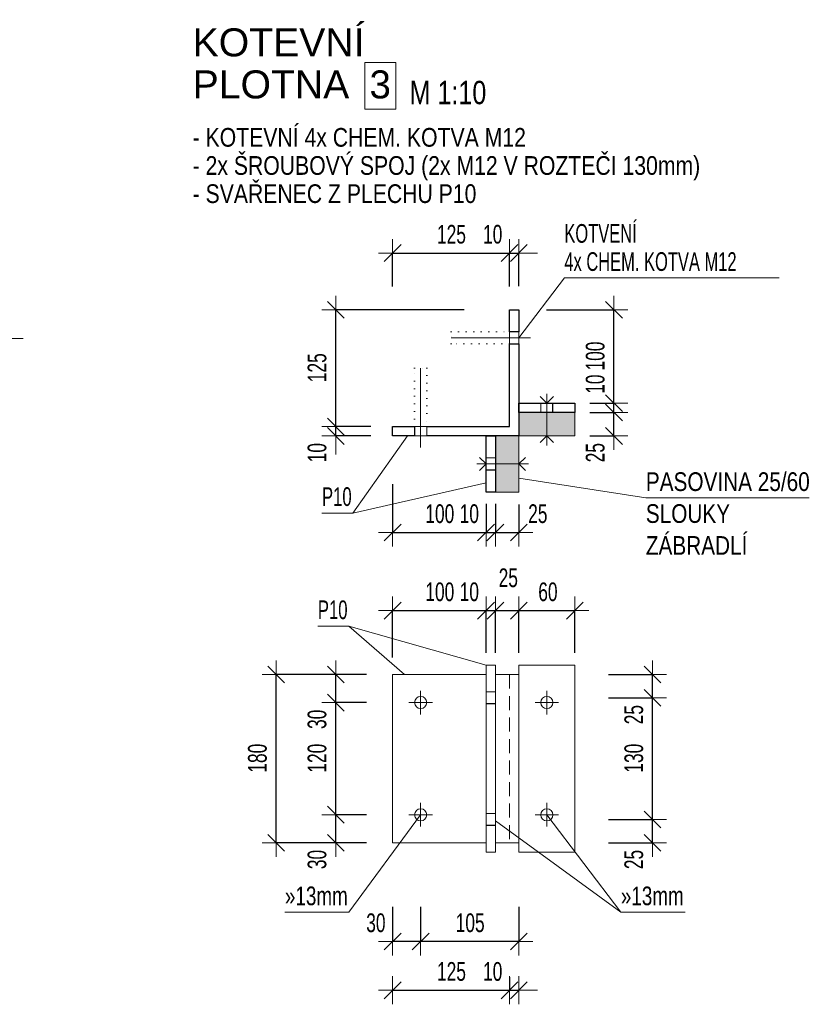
# Model space of a CAD drawing. Header units: millimetres. Extents: x -27650 to 29268, y -105989 to -79612.
# Tile 6 of 9: x 24199 to 25044, y -86965 to -85912. Entities that reach past the tile are written whole.
import ezdxf

# ---------------------------------------------------------------- set-up
doc = ezdxf.new("R2010")
doc.units = ezdxf.units.MM
doc.header["$PDMODE"] = 65
doc.linetypes.add('JIS_02_1.2_1', pattern=[23, 15, -8])
doc.linetypes.add('Teckovana 0.5x_3', pattern=[8, 0, -8])
doc.layers.add('XR$2$(Z3) - KOTVENÍ_1', color=7, linetype='Continuous', lineweight=25)
doc.styles.add('ARIAL', font='ARIAL.TTF')
doc.styles.add('ARIALNARROW', font='ARIALN.TTF')
doc.dimstyles.new('DIMSTYLE_7', dxfattribs={"dimtxt": 20, "dimasz": 30, "dimexe": 0, "dimexo": 0, "dimgap": 10, "dimtad": 2, "dimdec": 0, "dimrnd": 1, "dimzin": 12, "dimdsep": 46, "dimtxsty": 'ARIALNARROW', "dimblk1": 'ALL_ML_STRICH', "dimblk2": 'ALL_ML_STRICH', "dimsah": 1, "dimcen": 0, "dimclrd": 6, "dimclre": 6, "dimclrt": 6, "dimadec": 0, "dimazin": 0, "dimtfac": 1, "dimtdec": 0, "dimtix": 1, "dimtmove": 2, "dimatfit": 3, "dimfxl": 0, "dimtzin": 0, "dimlwd": 0, "dimlwe": 13, "dimarcsym": 0})
doc.dimstyles.new('DIMSTYLE_9', dxfattribs={"dimtxt": 20, "dimasz": 30, "dimexe": 0, "dimexo": 0, "dimgap": 10, "dimtad": 2, "dimdec": 0, "dimrnd": 1, "dimzin": 12, "dimdsep": 46, "dimtxsty": 'ARIALNARROW', "dimblk1": 'ALL_ML_STRICH', "dimblk2": 'ALL_ML_STRICH', "dimsah": 1, "dimcen": 0, "dimclrd": 6, "dimclre": 6, "dimclrt": 6, "dimadec": 0, "dimazin": 0, "dimtfac": 1, "dimtdec": 0, "dimtix": 1, "dimtmove": 2, "dimatfit": 3, "dimfxl": 0, "dimtvp": 1.2, "dimtzin": 0, "dimlwd": 0, "dimlwe": 13, "dimarcsym": 0})

# ---------------------------------------------------------------- blocks, each defined once
blk = doc.blocks.new('KOMPLEXNÍ OBJEKT_10')
at = {"layer": 'XR$2$(Z3) - KOTVENÍ_1', "linetype": 'Teckovana 0.5x_3', "lineweight": 13}
blk.add_hatch(color=171, dxfattribs=at).paths.add_polyline_path([(24732.8, -86357.3), (24707.8, -86357.3), (24707.8, -86417.3), (24732.8, -86417.3)])
at = {"layer": 'XR$2$(Z3) - KOTVENÍ_1', "color": 5, "linetype": 'Continuous', "lineweight": 13}
for p, q in [((24707.8, -86357.3), (24707.8, -86417.3)), ((24732.8, -86357.3), (24707.8, -86357.3)), ((24732.8, -86417.3), (24732.8, -86357.3)), ((24707.8, -86417.3), (24732.8, -86417.3))]:
    blk.add_line(p, q, dxfattribs=at)
blk = doc.blocks.new('KOMPLEXNÍ OBJEKT_11')
at = {"layer": 'XR$2$(Z3) - KOTVENÍ_1', "linetype": 'Teckovana 0.5x_3', "lineweight": 13}
blk.add_hatch(color=171, dxfattribs=at).paths.add_polyline_path([(24732.8, -86357.3), (24732.8, -86332.3), (24792.8, -86332.3), (24792.8, -86357.3)], flags=16)
at = {"layer": 'XR$2$(Z3) - KOTVENÍ_1', "color": 5, "linetype": 'Continuous', "lineweight": 13}
for p, q in [((24732.8, -86332.3), (24792.8, -86332.3)), ((24732.8, -86357.3), (24732.8, -86332.3)), ((24792.8, -86332.3), (24792.8, -86357.3)), ((24792.8, -86357.3), (24732.8, -86357.3))]:
    blk.add_line(p, q, dxfattribs=at)
blk = doc.blocks.new('ALL_ML_STRICH')
at = {"color": 0, "linetype": 'ByBlock', "lineweight": -2}
for p, q in [((0, -0.5), (0, 0.5)), ((-1, 0), (0.5, 0)), ((-0.3, -0.3), (0.3, 0.3))]:
    blk.add_line(p, q, dxfattribs=at)
blk = doc.blocks.new('*D105')
at = {"layer": 'DEFPOINTS', "color": 6, "linetype": 'Continuous', "lineweight": 13}
for p in [(24597.8, -86612.6), (24473.2, -86792.6), (24597.8, -86792.6)]:
    blk.add_point(p, dxfattribs=at)
at = {"layer": 'XR$2$(Z3) - KOTVENÍ_1', "color": 6, "linetype": 'Continuous', "lineweight": -2}
for p, q in [((24569.7, -86612.6), (24473.2, -86612.6)), ((24473.2, -86792.6), (24473.2, -86612.6)), ((24569.7, -86792.6), (24473.2, -86792.6))]:
    blk.add_line(p, q, dxfattribs=at)
at = {"layer": 'XR$2$(Z3) - KOTVENÍ_1', "color": 6, "linetype": 'Continuous', "lineweight": 13, "xscale": 30, "yscale": 30, "zscale": 30}
for p, rotation in [((24473.2, -86612.6), 90), ((24473.2, -86792.6), 270)]:
    blk.add_blockref('ALL_ML_STRICH', p, dxfattribs=dict(at, rotation=rotation))
at = {"layer": 'XR$2$(Z3) - KOTVENÍ_1', "color": 6, "linetype": 'Continuous', "lineweight": 13, "insert": (24453.2, -86702.1), "char_height": 20, "width": 48.686, "attachment_point": 5, "rotation": 90, "style": 'ARIALNARROW'}
blk.add_mtext('\\W0.81;\\A1;{180}', dxfattribs=at)
blk = doc.blocks.new('*D106')
at = {"layer": 'DEFPOINTS', "color": 6, "linetype": 'Continuous', "lineweight": 13}
for p in [(24627.8, -86762.6), (24732.8, -86792.6), (24732.8, -86898.3)]:
    blk.add_point(p, dxfattribs=at)
at = {"layer": 'XR$2$(Z3) - KOTVENÍ_1', "color": 6, "linetype": 'Continuous', "lineweight": -2}
for p, q in [((24627.8, -86861.2), (24627.8, -86898.3)), ((24732.8, -86861.2), (24732.8, -86898.3)), ((24732.8, -86898.3), (24627.8, -86898.3))]:
    blk.add_line(p, q, dxfattribs=at)
at = {"layer": 'XR$2$(Z3) - KOTVENÍ_1', "color": 6, "linetype": 'Continuous', "lineweight": 13, "xscale": 30, "yscale": 30, "zscale": 30}
for p, rotation in [((24627.8, -86898.3), 180), ((24732.8, -86898.3), 360)]:
    blk.add_blockref('ALL_ML_STRICH', p, dxfattribs=dict(at, rotation=rotation))
at = {"layer": 'XR$2$(Z3) - KOTVENÍ_1', "color": 6, "linetype": 'Continuous', "lineweight": 13, "insert": (24680.8, -86878.3), "char_height": 20, "width": 48.686, "attachment_point": 5, "style": 'ARIALNARROW'}
blk.add_mtext('\\W0.81;\\A1;{105}', dxfattribs=at)
blk = doc.blocks.new('*D107')
at = {"layer": 'DEFPOINTS', "color": 6, "linetype": 'Continuous', "lineweight": 13}
for p in [(24627.8, -86762.6), (24597.8, -86792.6), (24627.8, -86898.3)]:
    blk.add_point(p, dxfattribs=at)
at = {"layer": 'XR$2$(Z3) - KOTVENÍ_1', "color": 6, "linetype": 'Continuous', "lineweight": -2}
for p, q in [((24597.8, -86861.2), (24597.8, -86898.3)), ((24627.8, -86861.2), (24627.8, -86898.3)), ((24627.8, -86898.3), (24597.8, -86898.3))]:
    blk.add_line(p, q, dxfattribs=at)
at = {"layer": 'XR$2$(Z3) - KOTVENÍ_1', "color": 6, "linetype": 'Continuous', "lineweight": 13, "xscale": 30, "yscale": 30, "zscale": 30}
for p, rotation in [((24597.8, -86898.3), 180), ((24627.8, -86898.3), 360)]:
    blk.add_blockref('ALL_ML_STRICH', p, dxfattribs=dict(at, rotation=rotation))
at = {"layer": 'XR$2$(Z3) - KOTVENÍ_1', "color": 6, "linetype": 'Continuous', "lineweight": 13, "insert": (24579.9, -86878.3), "char_height": 20, "width": 32.457, "attachment_point": 5, "style": 'ARIALNARROW'}
blk.add_mtext('\\W0.81;\\A1;{30}', dxfattribs=at)
blk = doc.blocks.new('*D108')
at = {"layer": 'DEFPOINTS', "color": 6, "linetype": 'Continuous', "lineweight": 13}
for p in [(24627.8, -86762.6), (24537, -86792.6), (24597.8, -86792.6)]:
    blk.add_point(p, dxfattribs=at)
at = {"layer": 'XR$2$(Z3) - KOTVENÍ_1', "color": 6, "linetype": 'Continuous', "lineweight": -2}
for p, q in [((24569.7, -86762.6), (24537, -86762.6)), ((24537, -86792.6), (24537, -86762.6)), ((24569.7, -86792.6), (24537, -86792.6))]:
    blk.add_line(p, q, dxfattribs=at)
at = {"layer": 'XR$2$(Z3) - KOTVENÍ_1', "color": 6, "linetype": 'Continuous', "lineweight": 13, "xscale": 30, "yscale": 30, "zscale": 30}
for p, rotation in [((24537, -86762.6), 90), ((24537, -86792.6), 270)]:
    blk.add_blockref('ALL_ML_STRICH', p, dxfattribs=dict(at, rotation=rotation))
at = {"layer": 'XR$2$(Z3) - KOTVENÍ_1', "color": 6, "linetype": 'Continuous', "lineweight": 13, "insert": (24517, -86810.5), "char_height": 20, "width": 32.457, "attachment_point": 5, "rotation": 90, "style": 'ARIALNARROW'}
blk.add_mtext('\\W0.81;\\A1;{30}', dxfattribs=at)
blk = doc.blocks.new('*D109')
at = {"layer": 'DEFPOINTS', "color": 6, "linetype": 'Continuous', "lineweight": 13}
for p in [(24627.8, -86642.6), (24537, -86762.6), (24627.8, -86762.6)]:
    blk.add_point(p, dxfattribs=at)
at = {"layer": 'XR$2$(Z3) - KOTVENÍ_1', "color": 6, "linetype": 'Continuous', "lineweight": -2}
for p, q in [((24569.7, -86642.6), (24537, -86642.6)), ((24537, -86762.6), (24537, -86642.6)), ((24569.7, -86762.6), (24537, -86762.6))]:
    blk.add_line(p, q, dxfattribs=at)
at = {"layer": 'XR$2$(Z3) - KOTVENÍ_1', "color": 6, "linetype": 'Continuous', "lineweight": 13, "xscale": 30, "yscale": 30, "zscale": 30}
for p, rotation in [((24537, -86642.6), 90), ((24537, -86762.6), 270)]:
    blk.add_blockref('ALL_ML_STRICH', p, dxfattribs=dict(at, rotation=rotation))
at = {"layer": 'XR$2$(Z3) - KOTVENÍ_1', "color": 6, "linetype": 'Continuous', "lineweight": 13, "insert": (24517, -86702.1), "char_height": 20, "width": 48.686, "attachment_point": 5, "rotation": 90, "style": 'ARIALNARROW'}
blk.add_mtext('\\W0.81;\\A1;{120}', dxfattribs=at)
blk = doc.blocks.new('*D110')
at = {"layer": 'DEFPOINTS', "color": 6, "linetype": 'Continuous', "lineweight": 13}
for p in [(24597.8, -86612.6), (24537, -86642.6), (24627.8, -86642.6)]:
    blk.add_point(p, dxfattribs=at)
at = {"layer": 'XR$2$(Z3) - KOTVENÍ_1', "color": 6, "linetype": 'Continuous', "lineweight": -2}
for p, q in [((24569.7, -86612.6), (24537, -86612.6)), ((24537, -86642.6), (24537, -86612.6)), ((24569.7, -86642.6), (24537, -86642.6))]:
    blk.add_line(p, q, dxfattribs=at)
at = {"layer": 'XR$2$(Z3) - KOTVENÍ_1', "color": 6, "linetype": 'Continuous', "lineweight": 13, "xscale": 30, "yscale": 30, "zscale": 30}
for p, rotation in [((24537, -86612.6), 90), ((24537, -86642.6), 270)]:
    blk.add_blockref('ALL_ML_STRICH', p, dxfattribs=dict(at, rotation=rotation))
at = {"layer": 'XR$2$(Z3) - KOTVENÍ_1', "color": 6, "linetype": 'Continuous', "lineweight": 13, "insert": (24517, -86660.5), "char_height": 20, "width": 32.457, "attachment_point": 5, "rotation": 90, "style": 'ARIALNARROW'}
blk.add_mtext('\\W0.81;\\A1;{30}', dxfattribs=at)
blk = doc.blocks.new('*D111')
at = {"layer": 'DEFPOINTS', "color": 6, "linetype": 'Continuous', "lineweight": 13}
for p in [(24702.8, -86767.6), (24732.8, -86792.6), (24876, -86792.6)]:
    blk.add_point(p, dxfattribs=at)
at = {"layer": 'XR$2$(Z3) - KOTVENÍ_1', "color": 6, "linetype": 'Continuous', "lineweight": -2}
for p, q in [((24829, -86767.6), (24876, -86767.6)), ((24876, -86792.6), (24876, -86767.6)), ((24829, -86792.6), (24876, -86792.6))]:
    blk.add_line(p, q, dxfattribs=at)
at = {"layer": 'XR$2$(Z3) - KOTVENÍ_1', "color": 6, "linetype": 'Continuous', "lineweight": 13, "xscale": 30, "yscale": 30, "zscale": 30}
for p, rotation in [((24876, -86767.6), 90), ((24876, -86792.6), 270)]:
    blk.add_blockref('ALL_ML_STRICH', p, dxfattribs=dict(at, rotation=rotation))
at = {"layer": 'XR$2$(Z3) - KOTVENÍ_1', "color": 6, "linetype": 'Continuous', "lineweight": 13, "insert": (24856, -86810.5), "char_height": 20, "width": 32.457, "attachment_point": 5, "rotation": 90, "style": 'ARIALNARROW'}
blk.add_mtext('\\W0.81;\\A1;{25}', dxfattribs=at)
blk = doc.blocks.new('*D112')
at = {"layer": 'DEFPOINTS', "color": 6, "linetype": 'Continuous', "lineweight": 13}
for p in [(24702.8, -86637.6), (24702.8, -86767.6), (24876, -86767.6)]:
    blk.add_point(p, dxfattribs=at)
at = {"layer": 'XR$2$(Z3) - KOTVENÍ_1', "color": 6, "linetype": 'Continuous', "lineweight": -2}
for p, q in [((24829, -86637.6), (24876, -86637.6)), ((24876, -86767.6), (24876, -86637.6)), ((24829, -86767.6), (24876, -86767.6))]:
    blk.add_line(p, q, dxfattribs=at)
at = {"layer": 'XR$2$(Z3) - KOTVENÍ_1', "color": 6, "linetype": 'Continuous', "lineweight": 13, "xscale": 30, "yscale": 30, "zscale": 30}
for p, rotation in [((24876, -86637.6), 90), ((24876, -86767.6), 270)]:
    blk.add_blockref('ALL_ML_STRICH', p, dxfattribs=dict(at, rotation=rotation))
at = {"layer": 'XR$2$(Z3) - KOTVENÍ_1', "color": 6, "linetype": 'Continuous', "lineweight": 13, "insert": (24856, -86702.1), "char_height": 20, "width": 48.686, "attachment_point": 5, "rotation": 90, "style": 'ARIALNARROW'}
blk.add_mtext('\\W0.81;\\A1;{130}', dxfattribs=at)
blk = doc.blocks.new('*D113')
at = {"layer": 'DEFPOINTS', "color": 6, "linetype": 'Continuous', "lineweight": 13}
for p in [(24732.8, -86612.6), (24702.8, -86637.6), (24876, -86637.6)]:
    blk.add_point(p, dxfattribs=at)
at = {"layer": 'XR$2$(Z3) - KOTVENÍ_1', "color": 6, "linetype": 'Continuous', "lineweight": -2}
for p, q in [((24829, -86612.6), (24876, -86612.6)), ((24876, -86637.6), (24876, -86612.6)), ((24829, -86637.6), (24876, -86637.6))]:
    blk.add_line(p, q, dxfattribs=at)
at = {"layer": 'XR$2$(Z3) - KOTVENÍ_1', "color": 6, "linetype": 'Continuous', "lineweight": 13, "xscale": 30, "yscale": 30, "zscale": 30}
for p, rotation in [((24876, -86612.6), 90), ((24876, -86637.6), 270)]:
    blk.add_blockref('ALL_ML_STRICH', p, dxfattribs=dict(at, rotation=rotation))
at = {"layer": 'XR$2$(Z3) - KOTVENÍ_1', "color": 6, "linetype": 'Continuous', "lineweight": 13, "insert": (24856, -86655.5), "char_height": 20, "width": 32.457, "attachment_point": 5, "rotation": 90, "style": 'ARIALNARROW'}
blk.add_mtext('\\W0.81;\\A1;{25}', dxfattribs=at)
blk = doc.blocks.new('*D114')
at = {"layer": 'DEFPOINTS', "color": 6, "linetype": 'Continuous', "lineweight": 13}
for p in [(24597.8, -86544.2), (24597.8, -86612.6), (24697.8, -86732.6)]:
    blk.add_point(p, dxfattribs=at)
at = {"layer": 'XR$2$(Z3) - KOTVENÍ_1', "color": 6, "linetype": 'Continuous', "lineweight": -2}
for p, q in [((24597.8, -86594.2), (24597.8, -86544.2)), ((24597.8, -86544.2), (24697.8, -86544.2)), ((24697.8, -86589.5), (24697.8, -86544.2))]:
    blk.add_line(p, q, dxfattribs=at)
at = {"layer": 'XR$2$(Z3) - KOTVENÍ_1', "color": 6, "linetype": 'Continuous', "lineweight": 13, "xscale": 30, "yscale": 30, "zscale": 30, "rotation": 180}
blk.add_blockref('ALL_ML_STRICH', (24597.8, -86544.2), dxfattribs=at)
at = {"layer": 'XR$2$(Z3) - KOTVENÍ_1', "color": 6, "linetype": 'Continuous', "lineweight": 13, "xscale": 30, "yscale": 30, "zscale": 30}
blk.add_blockref('ALL_ML_STRICH', (24697.8, -86544.2), dxfattribs=at)
at = {"layer": 'XR$2$(Z3) - KOTVENÍ_1', "color": 6, "linetype": 'Continuous', "lineweight": 13, "insert": (24648.3, -86524.2), "char_height": 20, "width": 48.686, "attachment_point": 5, "style": 'ARIALNARROW'}
blk.add_mtext('\\W0.81;\\A1;{100}', dxfattribs=at)
blk = doc.blocks.new('*D115')
at = {"layer": 'DEFPOINTS', "color": 6, "linetype": 'Continuous', "lineweight": 13}
for p in [(24697.8, -86544.2), (24697.8, -86732.6), (24707.9, -86732.6)]:
    blk.add_point(p, dxfattribs=at)
at = {"layer": 'XR$2$(Z3) - KOTVENÍ_1', "color": 6, "linetype": 'Continuous', "lineweight": -2}
for p, q in [((24697.8, -86589.5), (24697.8, -86544.2)), ((24697.8, -86544.2), (24707.9, -86544.2)), ((24707.9, -86589.5), (24707.9, -86544.2))]:
    blk.add_line(p, q, dxfattribs=at)
at = {"layer": 'XR$2$(Z3) - KOTVENÍ_1', "color": 6, "linetype": 'Continuous', "lineweight": 13, "xscale": 30, "yscale": 30, "zscale": 30}
blk.add_blockref('ALL_ML_STRICH', (24707.9, -86544.2), dxfattribs=at)
at = {"layer": 'XR$2$(Z3) - KOTVENÍ_1', "color": 6, "linetype": 'Continuous', "lineweight": 13, "xscale": 30, "yscale": 30, "zscale": 30, "rotation": 180}
blk.add_blockref('ALL_ML_STRICH', (24697.8, -86544.2), dxfattribs=at)
at = {"layer": 'XR$2$(Z3) - KOTVENÍ_1', "color": 6, "linetype": 'Continuous', "lineweight": 13, "insert": (24679.9, -86524.2), "char_height": 20, "width": 32.457, "attachment_point": 5, "style": 'ARIALNARROW'}
blk.add_mtext('\\W0.81;\\A1;{10}', dxfattribs=at)
blk = doc.blocks.new('*D116')
at = {"layer": 'DEFPOINTS', "color": 6, "linetype": 'Continuous', "lineweight": 13}
for p in [(24707.9, -86544.2), (24732.8, -86612.6), (24707.9, -86732.6)]:
    blk.add_point(p, dxfattribs=at)
at = {"layer": 'XR$2$(Z3) - KOTVENÍ_1', "color": 6, "linetype": 'Continuous', "lineweight": -2}
for p, q in [((24707.9, -86589.5), (24707.9, -86544.2)), ((24707.9, -86544.2), (24732.8, -86544.2)), ((24732.8, -86589.5), (24732.8, -86544.2))]:
    blk.add_line(p, q, dxfattribs=at)
at = {"layer": 'XR$2$(Z3) - KOTVENÍ_1', "color": 6, "linetype": 'Continuous', "lineweight": 13, "xscale": 30, "yscale": 30, "zscale": 30, "rotation": 180}
blk.add_blockref('ALL_ML_STRICH', (24707.9, -86544.2), dxfattribs=at)
at = {"layer": 'XR$2$(Z3) - KOTVENÍ_1', "color": 6, "linetype": 'Continuous', "lineweight": 13, "xscale": 30, "yscale": 30, "zscale": 30}
blk.add_blockref('ALL_ML_STRICH', (24732.8, -86544.2), dxfattribs=at)
at = {"layer": 'XR$2$(Z3) - KOTVENÍ_1', "color": 6, "linetype": 'Continuous', "lineweight": 13, "insert": (24721.6, -86509.2), "char_height": 20, "width": 32.457, "attachment_point": 5, "style": 'ARIALNARROW'}
blk.add_mtext('\\W0.81;\\A1;{25}', dxfattribs=at)
blk = doc.blocks.new('*D117')
at = {"layer": 'DEFPOINTS', "color": 6, "linetype": 'Continuous', "lineweight": 13}
for p in [(24732.8, -86544.2), (24792.8, -86602.6), (24732.8, -86612.6)]:
    blk.add_point(p, dxfattribs=at)
at = {"layer": 'XR$2$(Z3) - KOTVENÍ_1', "color": 6, "linetype": 'Continuous', "lineweight": -2}
for p, q in [((24732.8, -86589.5), (24732.8, -86544.2)), ((24732.8, -86544.2), (24792.8, -86544.2)), ((24792.8, -86589.5), (24792.8, -86544.2))]:
    blk.add_line(p, q, dxfattribs=at)
at = {"layer": 'XR$2$(Z3) - KOTVENÍ_1', "color": 6, "linetype": 'Continuous', "lineweight": 13, "xscale": 30, "yscale": 30, "zscale": 30, "rotation": 180}
blk.add_blockref('ALL_ML_STRICH', (24732.8, -86544.2), dxfattribs=at)
at = {"layer": 'XR$2$(Z3) - KOTVENÍ_1', "color": 6, "linetype": 'Continuous', "lineweight": 13, "xscale": 30, "yscale": 30, "zscale": 30}
blk.add_blockref('ALL_ML_STRICH', (24792.8, -86544.2), dxfattribs=at)
at = {"layer": 'XR$2$(Z3) - KOTVENÍ_1', "color": 6, "linetype": 'Continuous', "lineweight": 13, "insert": (24764, -86524.2), "char_height": 20, "width": 32.457, "attachment_point": 5, "style": 'ARIALNARROW'}
blk.add_mtext('\\W0.81;\\A1;{60}', dxfattribs=at)
blk = doc.blocks.new('*D118')
at = {"layer": 'DEFPOINTS', "color": 6, "linetype": 'Continuous', "lineweight": 13}
for p in [(24597.8, -86792.6), (24722.8, -86792.6), (24597.8, -86950.4)]:
    blk.add_point(p, dxfattribs=at)
at = {"layer": 'XR$2$(Z3) - KOTVENÍ_1', "color": 6, "linetype": 'Continuous', "lineweight": -2}
for p, q in [((24722.8, -86936.4), (24722.8, -86950.4)), ((24597.8, -86950.4), (24597.8, -86950.4)), ((24597.8, -86950.4), (24722.8, -86950.4))]:
    blk.add_line(p, q, dxfattribs=at)
at = {"layer": 'XR$2$(Z3) - KOTVENÍ_1', "color": 6, "linetype": 'Continuous', "lineweight": 13, "xscale": 30, "yscale": 30, "zscale": 30, "rotation": 180}
blk.add_blockref('ALL_ML_STRICH', (24597.8, -86950.4), dxfattribs=at)
at = {"layer": 'XR$2$(Z3) - KOTVENÍ_1', "color": 6, "linetype": 'Continuous', "lineweight": 13, "xscale": 30, "yscale": 30, "zscale": 30}
blk.add_blockref('ALL_ML_STRICH', (24722.8, -86950.4), dxfattribs=at)
at = {"layer": 'XR$2$(Z3) - KOTVENÍ_1', "color": 6, "linetype": 'Continuous', "lineweight": 13, "insert": (24660.8, -86930.4), "char_height": 20, "width": 48.686, "attachment_point": 5, "style": 'ARIALNARROW'}
blk.add_mtext('\\W0.81;\\A1;{125}', dxfattribs=at)
blk = doc.blocks.new('*D119')
at = {"layer": 'DEFPOINTS', "color": 6, "linetype": 'Continuous', "lineweight": 13}
for p in [(24722.8, -86792.6), (24732.8, -86792.6), (24722.8, -86950.4)]:
    blk.add_point(p, dxfattribs=at)
at = {"layer": 'XR$2$(Z3) - KOTVENÍ_1', "color": 6, "linetype": 'Continuous', "lineweight": -2}
for p, q in [((24722.8, -86936.4), (24722.8, -86950.4)), ((24722.8, -86950.4), (24732.8, -86950.4)), ((24732.8, -86950.4), (24732.8, -86950.4))]:
    blk.add_line(p, q, dxfattribs=at)
at = {"layer": 'XR$2$(Z3) - KOTVENÍ_1', "color": 6, "linetype": 'Continuous', "lineweight": 13, "xscale": 30, "yscale": 30, "zscale": 30}
blk.add_blockref('ALL_ML_STRICH', (24732.8, -86950.4), dxfattribs=at)
at = {"layer": 'XR$2$(Z3) - KOTVENÍ_1', "color": 6, "linetype": 'Continuous', "lineweight": 13, "xscale": 30, "yscale": 30, "zscale": 30, "rotation": 180}
blk.add_blockref('ALL_ML_STRICH', (24722.8, -86950.4), dxfattribs=at)
at = {"layer": 'XR$2$(Z3) - KOTVENÍ_1', "color": 6, "linetype": 'Continuous', "lineweight": 13, "insert": (24704.9, -86930.4), "char_height": 20, "width": 32.457, "attachment_point": 5, "style": 'ARIALNARROW'}
blk.add_mtext('\\W0.81;\\A1;{10}', dxfattribs=at)
blk = doc.blocks.new('*D120')
at = {"layer": 'DEFPOINTS', "color": 6, "linetype": 'Continuous', "lineweight": 13}
for p in [(24597.8, -86347.3), (24537, -86357.3), (24597.8, -86357.3)]:
    blk.add_point(p, dxfattribs=at)
at = {"layer": 'XR$2$(Z3) - KOTVENÍ_1', "color": 6, "linetype": 'Continuous', "lineweight": -2}
for p, q in [((24574.6, -86347.3), (24537, -86347.3)), ((24537, -86357.3), (24537, -86347.3)), ((24574.6, -86357.3), (24537, -86357.3))]:
    blk.add_line(p, q, dxfattribs=at)
at = {"layer": 'XR$2$(Z3) - KOTVENÍ_1', "color": 6, "linetype": 'Continuous', "lineweight": 13, "xscale": 30, "yscale": 30, "zscale": 30}
for p, rotation in [((24537, -86357.3), 270), ((24537, -86347.3), 90)]:
    blk.add_blockref('ALL_ML_STRICH', p, dxfattribs=dict(at, rotation=rotation))
at = {"layer": 'XR$2$(Z3) - KOTVENÍ_1', "color": 6, "linetype": 'Continuous', "lineweight": 13, "insert": (24517, -86375.2), "char_height": 20, "width": 32.457, "attachment_point": 5, "rotation": 90, "style": 'ARIALNARROW'}
blk.add_mtext('\\W0.81;\\A1;{10}', dxfattribs=at)
blk = doc.blocks.new('*D121')
at = {"layer": 'DEFPOINTS', "color": 6, "linetype": 'Continuous', "lineweight": 13}
for p in [(24722.8, -86222.3), (24537, -86347.3), (24597.8, -86347.3)]:
    blk.add_point(p, dxfattribs=at)
at = {"layer": 'XR$2$(Z3) - KOTVENÍ_1', "color": 6, "linetype": 'Continuous', "lineweight": -2}
for p, q in [((24674.5, -86222.3), (24537, -86222.3)), ((24537, -86347.3), (24537, -86222.3)), ((24574.6, -86347.3), (24537, -86347.3))]:
    blk.add_line(p, q, dxfattribs=at)
at = {"layer": 'XR$2$(Z3) - KOTVENÍ_1', "color": 6, "linetype": 'Continuous', "lineweight": 13, "xscale": 30, "yscale": 30, "zscale": 30}
for p, rotation in [((24537, -86222.3), 90), ((24537, -86347.3), 270)]:
    blk.add_blockref('ALL_ML_STRICH', p, dxfattribs=dict(at, rotation=rotation))
at = {"layer": 'XR$2$(Z3) - KOTVENÍ_1', "color": 6, "linetype": 'Continuous', "lineweight": 13, "insert": (24517, -86284.3), "char_height": 20, "width": 48.686, "attachment_point": 5, "rotation": 90, "style": 'ARIALNARROW'}
blk.add_mtext('\\W0.81;\\A1;{125}', dxfattribs=at)
blk = doc.blocks.new('*D122')
at = {"layer": 'DEFPOINTS', "color": 6, "linetype": 'Continuous', "lineweight": 13}
for p in [(24597.8, -86161.6), (24597.8, -86357.3), (24722.8, -86367.3)]:
    blk.add_point(p, dxfattribs=at)
at = {"layer": 'XR$2$(Z3) - KOTVENÍ_1', "color": 6, "linetype": 'Continuous', "lineweight": -2}
for p, q in [((24597.8, -86197.3), (24597.8, -86161.6)), ((24597.8, -86161.6), (24722.8, -86161.6)), ((24722.8, -86197.3), (24722.8, -86161.6))]:
    blk.add_line(p, q, dxfattribs=at)
at = {"layer": 'XR$2$(Z3) - KOTVENÍ_1', "color": 6, "linetype": 'Continuous', "lineweight": 13, "xscale": 30, "yscale": 30, "zscale": 30, "rotation": 180}
blk.add_blockref('ALL_ML_STRICH', (24597.8, -86161.6), dxfattribs=at)
at = {"layer": 'XR$2$(Z3) - KOTVENÍ_1', "color": 6, "linetype": 'Continuous', "lineweight": 13, "xscale": 30, "yscale": 30, "zscale": 30}
blk.add_blockref('ALL_ML_STRICH', (24722.8, -86161.6), dxfattribs=at)
at = {"layer": 'XR$2$(Z3) - KOTVENÍ_1', "color": 6, "linetype": 'Continuous', "lineweight": 13, "insert": (24660.8, -86141.6), "char_height": 20, "width": 48.686, "attachment_point": 5, "style": 'ARIALNARROW'}
blk.add_mtext('\\W0.81;\\A1;{125}', dxfattribs=at)
blk = doc.blocks.new('*D123')
at = {"layer": 'DEFPOINTS', "color": 6, "linetype": 'Continuous', "lineweight": 13}
for p in [(24722.8, -86161.6), (24732.8, -86357.3), (24722.8, -86367.3)]:
    blk.add_point(p, dxfattribs=at)
at = {"layer": 'XR$2$(Z3) - KOTVENÍ_1', "color": 6, "linetype": 'Continuous', "lineweight": -2}
for p, q in [((24722.8, -86197.3), (24722.8, -86161.6)), ((24722.8, -86161.6), (24732.8, -86161.6)), ((24732.8, -86196.9), (24732.8, -86161.6))]:
    blk.add_line(p, q, dxfattribs=at)
at = {"layer": 'XR$2$(Z3) - KOTVENÍ_1', "color": 6, "linetype": 'Continuous', "lineweight": 13, "xscale": 30, "yscale": 30, "zscale": 30}
blk.add_blockref('ALL_ML_STRICH', (24732.8, -86161.6), dxfattribs=at)
at = {"layer": 'XR$2$(Z3) - KOTVENÍ_1', "color": 6, "linetype": 'Continuous', "lineweight": 13, "xscale": 30, "yscale": 30, "zscale": 30, "rotation": 180}
blk.add_blockref('ALL_ML_STRICH', (24722.8, -86161.6), dxfattribs=at)
at = {"layer": 'XR$2$(Z3) - KOTVENÍ_1', "color": 6, "linetype": 'Continuous', "lineweight": 13, "insert": (24704.9, -86141.6), "char_height": 20, "width": 32.457, "attachment_point": 5, "style": 'ARIALNARROW'}
blk.add_mtext('\\W0.81;\\A1;{10}', dxfattribs=at)
blk = doc.blocks.new('*D124')
at = {"layer": 'DEFPOINTS', "color": 6, "linetype": 'Continuous', "lineweight": 13}
for p in [(24597.8, -86357.3), (24697.8, -86357.3), (24597.8, -86460.6)]:
    blk.add_point(p, dxfattribs=at)
at = {"layer": 'XR$2$(Z3) - KOTVENÍ_1', "color": 6, "linetype": 'Continuous', "lineweight": -2}
for p, q in [((24597.8, -86408.9), (24597.8, -86460.6)), ((24697.8, -86429.8), (24697.8, -86460.6)), ((24597.8, -86460.6), (24697.8, -86460.6))]:
    blk.add_line(p, q, dxfattribs=at)
at = {"layer": 'XR$2$(Z3) - KOTVENÍ_1', "color": 6, "linetype": 'Continuous', "lineweight": 13, "xscale": 30, "yscale": 30, "zscale": 30, "rotation": 180}
blk.add_blockref('ALL_ML_STRICH', (24597.8, -86460.6), dxfattribs=at)
at = {"layer": 'XR$2$(Z3) - KOTVENÍ_1', "color": 6, "linetype": 'Continuous', "lineweight": 13, "xscale": 30, "yscale": 30, "zscale": 30}
blk.add_blockref('ALL_ML_STRICH', (24697.8, -86460.6), dxfattribs=at)
at = {"layer": 'XR$2$(Z3) - KOTVENÍ_1', "color": 6, "linetype": 'Continuous', "lineweight": 13, "insert": (24648.3, -86440.6), "char_height": 20, "width": 48.686, "attachment_point": 5, "style": 'ARIALNARROW'}
blk.add_mtext('\\W0.81;\\A1;{100}', dxfattribs=at)
blk = doc.blocks.new('*D125')
at = {"layer": 'DEFPOINTS', "color": 6, "linetype": 'Continuous', "lineweight": 13}
for p in [(24697.8, -86357.3), (24707.8, -86357.3), (24697.8, -86460.6)]:
    blk.add_point(p, dxfattribs=at)
at = {"layer": 'XR$2$(Z3) - KOTVENÍ_1', "color": 6, "linetype": 'Continuous', "lineweight": -2}
for p, q in [((24697.8, -86429.8), (24697.8, -86460.6)), ((24707.8, -86430.1), (24707.8, -86460.6)), ((24697.8, -86460.6), (24707.8, -86460.6))]:
    blk.add_line(p, q, dxfattribs=at)
at = {"layer": 'XR$2$(Z3) - KOTVENÍ_1', "color": 6, "linetype": 'Continuous', "lineweight": 13, "xscale": 30, "yscale": 30, "zscale": 30}
blk.add_blockref('ALL_ML_STRICH', (24707.8, -86460.6), dxfattribs=at)
at = {"layer": 'XR$2$(Z3) - KOTVENÍ_1', "color": 6, "linetype": 'Continuous', "lineweight": 13, "xscale": 30, "yscale": 30, "zscale": 30, "rotation": 180}
blk.add_blockref('ALL_ML_STRICH', (24697.8, -86460.6), dxfattribs=at)
at = {"layer": 'XR$2$(Z3) - KOTVENÍ_1', "color": 6, "linetype": 'Continuous', "lineweight": 13, "insert": (24679.9, -86440.6), "char_height": 20, "width": 32.457, "attachment_point": 5, "style": 'ARIALNARROW'}
blk.add_mtext('\\W0.81;\\A1;{10}', dxfattribs=at)
blk = doc.blocks.new('*D126')
at = {"layer": 'DEFPOINTS', "color": 6, "linetype": 'Continuous', "lineweight": 13}
for p in [(24707.8, -86357.3), (24732.8, -86357.3), (24707.8, -86460.6)]:
    blk.add_point(p, dxfattribs=at)
at = {"layer": 'XR$2$(Z3) - KOTVENÍ_1', "color": 6, "linetype": 'Continuous', "lineweight": -2}
for p, q in [((24707.8, -86430.1), (24707.8, -86460.6)), ((24732.8, -86430.7), (24732.8, -86460.6)), ((24707.8, -86460.6), (24732.8, -86460.6))]:
    blk.add_line(p, q, dxfattribs=at)
at = {"layer": 'XR$2$(Z3) - KOTVENÍ_1', "color": 6, "linetype": 'Continuous', "lineweight": 13, "xscale": 30, "yscale": 30, "zscale": 30, "rotation": 180}
blk.add_blockref('ALL_ML_STRICH', (24707.8, -86460.6), dxfattribs=at)
at = {"layer": 'XR$2$(Z3) - KOTVENÍ_1', "color": 6, "linetype": 'Continuous', "lineweight": 13, "xscale": 30, "yscale": 30, "zscale": 30}
blk.add_blockref('ALL_ML_STRICH', (24732.8, -86460.6), dxfattribs=at)
at = {"layer": 'XR$2$(Z3) - KOTVENÍ_1', "color": 6, "linetype": 'Continuous', "lineweight": 13, "insert": (24753.2, -86440.6), "char_height": 20, "width": 32.457, "attachment_point": 5, "style": 'ARIALNARROW'}
blk.add_mtext('\\W0.81;\\A1;{25}', dxfattribs=at)
blk = doc.blocks.new('*D127')
at = {"layer": 'DEFPOINTS', "color": 6, "linetype": 'Continuous', "lineweight": 13}
for p in [(24732.8, -86332.3), (24732.8, -86357.3), (24834.7, -86357.3)]:
    blk.add_point(p, dxfattribs=at)
at = {"layer": 'XR$2$(Z3) - KOTVENÍ_1', "color": 6, "linetype": 'Continuous', "lineweight": -2}
for p, q in [((24808.7, -86332.3), (24834.7, -86332.3)), ((24834.7, -86357.3), (24834.7, -86332.3)), ((24808.7, -86357.3), (24834.7, -86357.3))]:
    blk.add_line(p, q, dxfattribs=at)
at = {"layer": 'XR$2$(Z3) - KOTVENÍ_1', "color": 6, "linetype": 'Continuous', "lineweight": 13, "xscale": 30, "yscale": 30, "zscale": 30}
for p, rotation in [((24834.7, -86332.3), 90), ((24834.7, -86357.3), 270)]:
    blk.add_blockref('ALL_ML_STRICH', p, dxfattribs=dict(at, rotation=rotation))
at = {"layer": 'XR$2$(Z3) - KOTVENÍ_1', "color": 6, "linetype": 'Continuous', "lineweight": 13, "insert": (24814.7, -86375.2), "char_height": 20, "width": 32.457, "attachment_point": 5, "rotation": 90, "style": 'ARIALNARROW'}
blk.add_mtext('\\W0.81;\\A1;{25}', dxfattribs=at)
blk = doc.blocks.new('*D128')
at = {"layer": 'DEFPOINTS', "color": 6, "linetype": 'Continuous', "lineweight": 13}
for p in [(24732.8, -86322.3), (24732.8, -86332.3), (24834.7, -86332.3)]:
    blk.add_point(p, dxfattribs=at)
at = {"layer": 'XR$2$(Z3) - KOTVENÍ_1', "color": 6, "linetype": 'Continuous', "lineweight": -2}
for p, q in [((24808.7, -86322.3), (24834.7, -86322.3)), ((24834.7, -86332.3), (24834.7, -86322.3)), ((24808.7, -86332.3), (24834.7, -86332.3))]:
    blk.add_line(p, q, dxfattribs=at)
at = {"layer": 'XR$2$(Z3) - KOTVENÍ_1', "color": 6, "linetype": 'Continuous', "lineweight": 13, "xscale": 30, "yscale": 30, "zscale": 30}
for p, rotation in [((24834.7, -86332.3), 270), ((24834.7, -86322.3), 90)]:
    blk.add_blockref('ALL_ML_STRICH', p, dxfattribs=dict(at, rotation=rotation))
at = {"layer": 'XR$2$(Z3) - KOTVENÍ_1', "color": 6, "linetype": 'Continuous', "lineweight": 13, "insert": (24814.7, -86301.9), "char_height": 20, "width": 32.457, "attachment_point": 5, "rotation": 90, "style": 'ARIALNARROW'}
blk.add_mtext('\\W0.81;\\A1;{10}', dxfattribs=at)
blk = doc.blocks.new('*D129')
at = {"layer": 'DEFPOINTS', "color": 6, "linetype": 'Continuous', "lineweight": 13}
for p in [(24732.8, -86222.3), (24732.8, -86322.3), (24834.7, -86322.3)]:
    blk.add_point(p, dxfattribs=at)
at = {"layer": 'XR$2$(Z3) - KOTVENÍ_1', "color": 6, "linetype": 'Continuous', "lineweight": -2}
for p, q in [((24762.4, -86222.3), (24834.7, -86222.3)), ((24834.7, -86322.3), (24834.7, -86222.3)), ((24808.7, -86322.3), (24834.7, -86322.3))]:
    blk.add_line(p, q, dxfattribs=at)
at = {"layer": 'XR$2$(Z3) - KOTVENÍ_1', "color": 6, "linetype": 'Continuous', "lineweight": 13, "xscale": 30, "yscale": 30, "zscale": 30}
for p, rotation in [((24834.7, -86222.3), 90), ((24834.7, -86322.3), 270)]:
    blk.add_blockref('ALL_ML_STRICH', p, dxfattribs=dict(at, rotation=rotation))
at = {"layer": 'XR$2$(Z3) - KOTVENÍ_1', "color": 6, "linetype": 'Continuous', "lineweight": 13, "insert": (24814.7, -86271.8), "char_height": 20, "width": 48.686, "attachment_point": 5, "rotation": 90, "style": 'ARIALNARROW'}
blk.add_mtext('\\W0.81;\\A1;{100}', dxfattribs=at)

msp = doc.modelspace()

# ---------------------------------------------------------------- linework, layer by layer
at = {"layer": 'XR$2$(Z3) - KOTVENÍ_1', "color": 7, "linetype": 'Continuous', "lineweight": 13}
for p, q in [((24732.8, -86252.3), (24781.6, -86188)), ((24781.6, -86188), (25011.3, -86188)), ((24061.5, -86253), (24202.3, -86253)), ((24555.3, -86439.8), (24613.9, -86357.3)), ((24555.3, -86439.8), (24697.8, -86407.3)), ((24868.8, -86423.5), (24732.8, -86402.4)), ((25043.7, -86423.5), (24868.8, -86423.5)), ((24555.3, -86439.8), (24522.2, -86439.8)), ((24550.9, -86561), (24517.8, -86561)), ((24550.9, -86561), (24610.5, -86612.6)), ((24550.9, -86561), (24697.8, -86602.6)), ((24627.8, -86762.6), (24550.9, -86867)), ((24842.1, -86867), (24762.8, -86762.6)), ((24707.8, -86769.1), (24842.1, -86867)), ((24550.9, -86867), (24482.6, -86867)), ((24910.9, -86867), (24842.1, -86867))]:
    msp.add_line(p, q, dxfattribs=at)
at = {"layer": 'XR$2$(Z3) - KOTVENÍ_1', "color": 5, "linetype": 'Continuous', "lineweight": 13}
for p, q in [((24732.8, -86222.3), (24722.8, -86222.3)), ((24722.8, -86222.3), (24722.8, -86347.3)), ((24732.8, -86357.3), (24732.8, -86222.3)), ((24722.8, -86245.8), (24732.8, -86245.8)), ((24745.4, -86252.3), (24660.3, -86252.3)), ((24722.8, -86258.8), (24732.8, -86258.8)), ((24627.8, -86369.8), (24627.8, -86284.7)), ((24762.8, -86312.4), (24762.8, -86367.5)), ((24732.8, -86322.3), (24792.8, -86322.3)), ((24762.8, -86322.3), (24755.7, -86315.2)), ((24756.3, -86332.3), (24756.3, -86322.3)), ((24762.8, -86322.3), (24769.9, -86315.2)), ((24769.3, -86332.3), (24769.3, -86322.3)), ((24792.8, -86322.3), (24792.8, -86332.3)), ((24792.8, -86332.3), (24732.8, -86332.3)), ((24597.8, -86357.3), (24597.8, -86347.3)), ((24597.8, -86347.3), (24722.8, -86347.3)), ((24621.3, -86347.3), (24621.3, -86357.3)), ((24634.3, -86347.3), (24634.3, -86357.3)), ((24732.8, -86357.3), (24597.8, -86357.3)), ((24697.8, -86357.3), (24697.8, -86417.3)), ((24707.8, -86417.3), (24707.8, -86357.3)), ((24762.8, -86357.3), (24755.7, -86364.3)), ((24762.8, -86357.3), (24769.9, -86364.3)), ((24697.8, -86387.3), (24690.7, -86380.2)), ((24707.8, -86380.8), (24697.8, -86380.8)), ((24732.8, -86387.3), (24739.9, -86380.2)), ((24687.9, -86387.3), (24743.1, -86387.3)), ((24697.8, -86387.3), (24690.7, -86394.3)), ((24707.8, -86393.8), (24697.8, -86393.8)), ((24732.8, -86387.3), (24739.9, -86394.3)), ((24697.8, -86417.3), (24707.8, -86417.3)), ((24697.8, -86602.6), (24707.8, -86602.6)), ((24697.8, -86802.6), (24697.8, -86602.6)), ((24707.8, -86802.6), (24707.8, -86602.6)), ((24732.8, -86612.6), (24732.8, -86602.6)), ((24732.8, -86602.6), (24792.8, -86602.6)), ((24792.8, -86602.6), (24792.8, -86802.6)), ((24597.8, -86792.6), (24597.8, -86612.6)), ((24597.8, -86612.6), (24697.8, -86612.6)), ((24707.8, -86612.6), (24732.8, -86612.6)), ((24732.8, -86612.6), (24732.8, -86792.6)), ((24627.8, -86630), (24627.8, -86655.2)), ((24707.8, -86631.1), (24697.8, -86631.1)), ((24762.8, -86630), (24762.8, -86655.2)), ((24640.4, -86642.6), (24615.3, -86642.6)), ((24707.8, -86644.1), (24697.8, -86644.1)), ((24775.4, -86642.6), (24750.3, -86642.6)), ((24627.8, -86775.2), (24627.8, -86750)), ((24762.8, -86775.2), (24762.8, -86750)), ((24640.4, -86762.6), (24615.3, -86762.6)), ((24707.8, -86761.1), (24697.8, -86761.1)), ((24775.4, -86762.6), (24750.3, -86762.6)), ((24707.8, -86774.1), (24697.8, -86774.1)), ((24697.8, -86792.6), (24597.8, -86792.6)), ((24732.8, -86792.6), (24707.8, -86792.6)), ((24732.8, -86802.6), (24732.8, -86792.6)), ((24697.8, -86802.6), (24707.8, -86802.6)), ((24792.8, -86802.6), (24732.8, -86802.6))]:
    msp.add_line(p, q, dxfattribs=at)
at = {"layer": 'XR$2$(Z3) - KOTVENÍ_1', "color": 5, "linetype": 'Continuous', "lineweight": 25}
for p, q in [((24722.8, -86222.3), (24732.8, -86222.3)), ((24722.8, -86245.8), (24722.8, -86222.3)), ((24732.8, -86222.3), (24732.8, -86245.8)), ((24732.8, -86245.8), (24722.8, -86245.8)), ((24722.8, -86347.3), (24722.8, -86258.8)), ((24722.8, -86258.8), (24732.8, -86258.8)), ((24732.8, -86258.8), (24732.8, -86357.3)), ((24732.8, -86322.3), (24792.8, -86322.3)), ((24732.8, -86332.3), (24732.8, -86322.3)), ((24769.3, -86332.3), (24769.3, -86322.3)), ((24792.8, -86322.3), (24792.8, -86332.3)), ((24792.8, -86332.3), (24732.8, -86332.3)), ((24597.8, -86347.3), (24621.3, -86347.3)), ((24597.8, -86357.3), (24597.8, -86347.3)), ((24621.3, -86347.3), (24621.3, -86357.3)), ((24634.3, -86347.3), (24722.8, -86347.3)), ((24621.3, -86357.3), (24597.8, -86357.3)), ((24732.8, -86357.3), (24634.3, -86357.3)), ((24697.8, -86357.3), (24707.8, -86357.3)), ((24697.8, -86417.3), (24697.8, -86357.3)), ((24707.8, -86357.3), (24707.8, -86417.3)), ((24707.8, -86393.8), (24697.8, -86393.8)), ((24707.8, -86417.3), (24697.8, -86417.3)), ((24707.8, -86644.1), (24697.8, -86644.1)), ((24707.8, -86774.1), (24697.8, -86774.1))]:
    msp.add_line(p, q, dxfattribs=at)
at = {"layer": 'XR$2$(Z3) - KOTVENÍ_1', "color": 5, "linetype": 'Teckovana 0.5x_3', "lineweight": 13}
for p, q in [((24660.3, -86258.8), (24660.3, -86245.8)), ((24660.3, -86245.8), (24722.8, -86245.8)), ((24722.8, -86258.8), (24660.3, -86258.8)), ((24621.3, -86347.3), (24621.3, -86284.7)), ((24621.3, -86284.7), (24634.3, -86284.7)), ((24634.3, -86284.7), (24634.3, -86347.3))]:
    msp.add_line(p, q, dxfattribs=at)
at = {"layer": 'XR$2$(Z3) - KOTVENÍ_1', "color": 5, "linetype": 'JIS_02_1.2_1', "lineweight": 13}
msp.add_line((24722.8, -86612.6), (24722.8, -86792.6), dxfattribs=at)
at = {"layer": 'XR$2$(Z3) - KOTVENÍ_1', "color": 7, "linetype": 'Continuous', "lineweight": 13}
msp.add_lwpolyline([(24568.1, -86007.6), (24601.4, -86007.6), (24601.4, -85957.6), (24568.1, -85957.6), (24568.1, -86007.6)], dxfattribs=at)
at = {"layer": 'XR$2$(Z3) - KOTVENÍ_1', "color": 5, "linetype": 'Continuous', "lineweight": 13}
for centre in [(24627.8, -86642.6), (24762.8, -86642.6), (24627.8, -86762.6), (24762.8, -86762.6)]:
    msp.add_circle(centre, 6.5, dxfattribs=at)

# ---------------------------------------------------------------- block references
at = {"layer": 'XR$2$(Z3) - KOTVENÍ_1', "color": 171, "linetype": 'Teckovana 0.5x_3', "lineweight": 13}
for name in ['KOMPLEXNÍ OBJEKT_11', 'KOMPLEXNÍ OBJEKT_10']:
    msp.add_blockref(name, (0, 0), dxfattribs=at)

# ---------------------------------------------------------------- texts
at = {"layer": 'XR$2$(Z3) - KOTVENÍ_1', "color": 7, "linetype": 'Continuous', "lineweight": 13, "char_height": 30, "attachment_point": 7, "style": 'ARIAL'}
for s, insert, width in [('\\W1.00;KOTEVNÍ', (24383.8, -85951.6), 199.003), ('\\W1.00;PLOTNA ', (24383.8, -85996.6), 194.336), ('\\W0.98;3', (24573.1, -85996.6), 38.029)]:
    msp.add_mtext(s, dxfattribs=dict(at, insert=insert, width=width))
at = {"layer": 'XR$2$(Z3) - KOTVENÍ_1', "color": 7, "linetype": 'Continuous', "lineweight": 25, "insert": (24615.9, -86002.7), "char_height": 25, "width": 95.323, "attachment_point": 7, "style": 'ARIAL'}
msp.add_mtext('\\W0.77;M 1:10', dxfattribs=at)
at = {"layer": 'XR$2$(Z3) - KOTVENÍ_1', "color": 7, "linetype": 'Continuous', "lineweight": 13, "char_height": 20, "attachment_point": 1, "style": 'ARIALNARROW'}
for s, insert, width, line_spacing_factor in [('\\W0.99;- KOTEVNÍ 4x CHEM. KOTVA M12\\P- 2x ŠROUBOVÝ SPOJ (2x M12 V ROZTEČI 130mm)\\P- SVAŘENEC Z PLECHU P10', (24383.8, -86027.8), 566.128, 0.903614), ('\\W0.77;KOTVENÍ\\P4x CHEM. KOTVA M12', (24781.6, -86130.6), 238.072, 0.903614), ('\\W0.97;PASOVINA 25/60\\PSLOUKY ZÁBRADLÍ', (24868.8, -86396.2), 192.059, 1.024096)]:
    msp.add_mtext(s, dxfattribs=dict(at, insert=insert, width=width, line_spacing_factor=line_spacing_factor))
at = {"layer": 'XR$2$(Z3) - KOTVENÍ_1', "color": 7, "linetype": 'Continuous', "lineweight": 18, "char_height": 20, "attachment_point": 7, "style": 'ARIALNARROW'}
for s, insert, width in [('\\W0.78;P10', (24522.2, -86432.5), 40.891), ('\\W0.78;P10', (24517.8, -86553.6), 40.891), ('\\W0.88;»13mm', (24482.6, -86859.7), 77.026), ('\\W0.88;»13mm', (24842.1, -86859.7), 77.026)]:
    msp.add_mtext(s, dxfattribs=dict(at, insert=insert, width=width))

# ---------------------------------------------------------------- dimensions: what is measured, and where the dimension line sits
at = {"layer": 'XR$2$(Z3) - KOTVENÍ_1', "color": 6, "linetype": 'Continuous', "lineweight": 13}
for base, p1, p2, dimstyle, picture, middle in [((24722.8, -86161.6), (24597.8, -86197.3), (24722.8, -86197.3), 'DIMSTYLE_7', '*D122', (24660.8, -86141.6)), ((24732.8, -86161.6), (24722.8, -86197.3), (24732.8, -86196.9), 'DIMSTYLE_9', '*D123', (24704.9, -86141.6)), ((24697.8, -86460.6), (24597.8, -86408.9), (24697.8, -86429.8), 'DIMSTYLE_7', '*D124', (24648.3, -86440.6)), ((24707.8, -86460.6), (24697.8, -86429.8), (24707.8, -86430.1), 'DIMSTYLE_9', '*D125', (24679.9, -86440.6)), ((24732.8, -86460.6), (24707.8, -86430.1), (24732.8, -86430.7), 'DIMSTYLE_9', '*D126', (24753.2, -86440.6)), ((24732.8, -86544.2), (24707.9, -86589.5), (24732.8, -86589.5), 'DIMSTYLE_9', '*D116', (24721.6, -86509.2)), ((24697.8, -86544.2), (24597.8, -86594.2), (24697.8, -86589.5), 'DIMSTYLE_7', '*D114', (24648.3, -86524.2)), ((24707.9, -86544.2), (24697.8, -86589.5), (24707.9, -86589.5), 'DIMSTYLE_9', '*D115', (24679.9, -86524.2)), ((24792.8, -86544.2), (24732.8, -86589.5), (24792.8, -86589.5), 'DIMSTYLE_7', '*D117', (24764, -86524.2)), ((24722.8, -86950.4), (24597.8, -86950.4), (24722.8, -86936.4), 'DIMSTYLE_7', '*D118', (24660.8, -86930.4)), ((24732.8, -86950.4), (24722.8, -86936.4), (24732.8, -86950.4), 'DIMSTYLE_9', '*D119', (24704.9, -86930.4))]:
    dim = msp.add_linear_dim(base=base, p1=p1, p2=p2, dimstyle=dimstyle, override={"dimpost": '<>', "dimclrd": 6, "dimclre": 6, "dimclrt": 6, "dimlwd": 0, "dimlwe": 13}, dxfattribs=at)
    dim.commit()
    dim.dimension.update_dxf_attribs({"geometry": picture, "text_midpoint": middle, "dimtype": 160})
for base, p1, p2, angle, dimstyle, picture, middle in [((24537, -86222.3), (24574.6, -86347.3), (24674.5, -86222.3), 90, 'DIMSTYLE_7', '*D121', (24517, -86284.3)), ((24834.7, -86222.3), (24808.7, -86322.3), (24762.4, -86222.3), 90, 'DIMSTYLE_7', '*D129', (24814.7, -86271.8)), ((24834.7, -86322.3), (24808.7, -86332.3), (24808.7, -86322.3), 90, 'DIMSTYLE_9', '*D128', (24814.7, -86301.9)), ((24834.7, -86332.3), (24808.7, -86357.3), (24808.7, -86332.3), 90, 'DIMSTYLE_9', '*D127', (24814.7, -86375.2)), ((24537, -86347.3), (24574.6, -86357.3), (24574.6, -86347.3), 90, 'DIMSTYLE_9', '*D120', (24517, -86375.2)), ((24473.2, -86612.6), (24569.7, -86792.6), (24569.7, -86612.6), 90, 'DIMSTYLE_7', '*D105', (24453.2, -86702.1)), ((24537, -86612.6), (24569.7, -86642.6), (24569.7, -86612.6), 90, 'DIMSTYLE_9', '*D110', (24517, -86660.5)), ((24876, -86612.6), (24829, -86637.6), (24829, -86612.6), 90, 'DIMSTYLE_9', '*D113', (24856, -86655.5)), ((24537, -86642.6), (24569.7, -86762.6), (24569.7, -86642.6), 90, 'DIMSTYLE_7', '*D109', (24517, -86702.1)), ((24876, -86637.6), (24829, -86767.6), (24829, -86637.6), 90, 'DIMSTYLE_7', '*D112', (24856, -86702.1)), ((24537, -86762.6), (24569.7, -86792.6), (24569.7, -86762.6), 90, 'DIMSTYLE_9', '*D108', (24517, -86810.5)), ((24876, -86767.6), (24829, -86792.6), (24829, -86767.6), 90, 'DIMSTYLE_9', '*D111', (24856, -86810.5)), ((24597.8, -86898.3), (24627.8, -86861.2), (24597.8, -86861.2), 180, 'DIMSTYLE_9', '*D107', (24579.9, -86878.3)), ((24627.8, -86898.3), (24732.8, -86861.2), (24627.8, -86861.2), 180, 'DIMSTYLE_7', '*D106', (24680.8, -86878.3))]:
    dim = msp.add_linear_dim(base=base, p1=p1, p2=p2, angle=angle, dimstyle=dimstyle, override={"dimpost": '<>', "dimclrd": 6, "dimclre": 6, "dimclrt": 6, "dimlwd": 0, "dimlwe": 13}, dxfattribs=at)
    dim.commit()
    dim.dimension.update_dxf_attribs({"geometry": picture, "text_midpoint": middle, "dimtype": 160})

doc.saveas('drawing.dxf')
